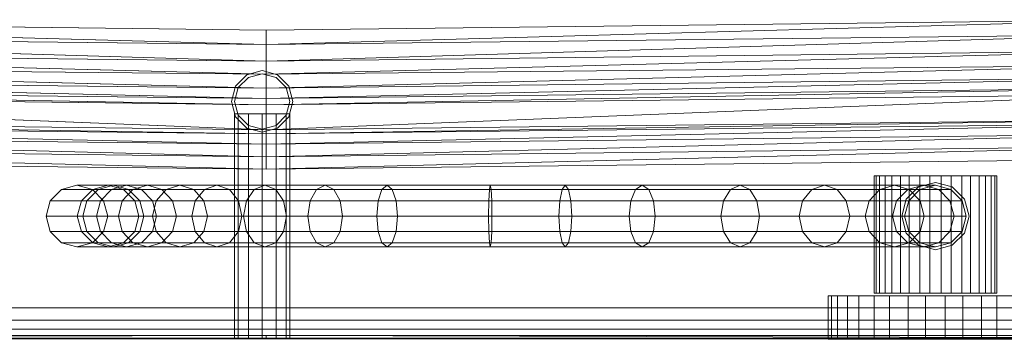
# Model space of a CAD drawing. Header units: metres. Extents: x 391.1 to 427.5, y 12.7 to 28.4.
# Tile 56 of 247: x 409.783 to 410.103, y 14.18 to 14.284. Entities that reach past the tile are written whole.
import ezdxf

# ---------------------------------------------------------------- set-up
doc = ezdxf.new("R2010")
doc.units = ezdxf.units.M
doc.layers.add('01_SUELOS', color=7, linetype='Continuous', lineweight=25, true_color=0x007f00)
for name, color, linetype, lineweight in [('02_MOBILIARIO', 7, 'Continuous', 18), ('A-DETL-____-MBND', 7, 'Continuous', 18), ('A-WALL-____-MCUT', 7, 'Continuous', 25), ('A-WALL-____-OTLN', 7, 'Continuous', 25), ('Mobiliario', 7, 'Continuous', 18)]:
    doc.layers.add(name, color=color, linetype=linetype, lineweight=lineweight)

# ---------------------------------------------------------------- blocks, each defined once
blk = doc.blocks.new('Family - LONDR55-XX_ZZ-ARQ-CAA-M3D-Londres55-151093-01_PCI_PS1')
at = {"layer": '01_SUELOS', "color": 9, "true_color": 0xaad4aa}
for p, q in [((0, 0), (26.635, 0)), ((26.635, 0), (0, 0))]:
    blk.add_line(p, q, dxfattribs=at)
blk = doc.blocks.new('Family - Mur PS-2-151177-01_PCI_PS1')
at = {"layer": 'A-DETL-____-MBND', "color": 253, "true_color": 0xaaaaaa}
for p, q in [((31.836, 1.34), (0, 1.34)), ((0, 1.34), (31.836, 1.34))]:
    blk.add_line(p, q, dxfattribs=at)
blk = doc.blocks.new('Family - Mur PS-1-153352-01_PCI_PS1')
at = {"layer": 'A-WALL-____-MCUT', "color": 253, "true_color": 0xaaaaaa}
blk.add_line((16.935, 1.34), (0, 1.34), dxfattribs=at)
at = {"layer": 'A-WALL-____-OTLN', "color": 253, "true_color": 0xaaaaaa}
blk.add_line((16.935, 1.34), (0, 1.34), dxfattribs=at)
blk = doc.blocks.new('Family - Plats de dutxa PS-1-153666-01_PCI_PS1')
at = {"layer": '02_MOBILIARIO', "color": 253, "true_color": 0xaaaaaa}
for p, q in [((0.41, 0.10043), (0.12297, 0.1038)), ((0.41, 0.09571), (0.12297, 0.1038)), ((0.12297, 0.1038), (0.41, 0.10043)), ((0.12297, 0.1038), (0.41, 0.09571)), ((0.41, 0.10043), (0.69702, 0.1038)), ((0.69702, 0.1038), (0.41, 0.09571)), ((0.41, 0.09571), (0.69702, 0.1038)), ((0.41, 0.10043), (0.69702, 0.1038)), ((0.41, 0.10043), (0.41, 0.09571)), ((0.41, 0.09571), (0.41, 0.10043)), ((0.41, 0.09571), (0.12297, 0.09908)), ((0.41, 0.09032), (0.12297, 0.09908)), ((0.12297, 0.09908), (0.41, 0.09571)), ((0.12297, 0.09908), (0.41, 0.09032)), ((0.41, 0.09571), (0.69702, 0.09908)), ((0.69702, 0.09908), (0.41, 0.09032)), ((0.41, 0.09032), (0.69702, 0.09908)), ((0.69702, 0.09908), (0.41, 0.09571)), ((0.41, 0.09032), (0.12297, 0.09369)), ((0.41, 0.08608), (0.12297, 0.09369)), ((0.12297, 0.09369), (0.41, 0.09032)), ((0.12297, 0.09369), (0.41, 0.08608)), ((0.41, 0.09571), (0.41, 0.09032)), ((0.41, 0.09032), (0.41, 0.09571)), ((0.41, 0.09032), (0.69702, 0.09369)), ((0.69702, 0.09369), (0.41, 0.08608)), ((0.41, 0.08608), (0.69702, 0.09369)), ((0.69702, 0.09369), (0.41, 0.09032)), ((0.41, 0.09032), (0.41, 0.08608)), ((0.41, 0.08608), (0.41, 0.09032)), ((0.41, 0.08608), (0.12297, 0.08897)), ((0.41, 0.08155), (0.12297, 0.08897)), ((0.12297, 0.08897), (0.41, 0.08608)), ((0.12297, 0.08897), (0.41, 0.08155)), ((0.40869, 0.08726), (0.40369, 0.08592)), ((0.40869, 0.08726), (0.40369, 0.08592)), ((0.40869, 0.08726), (0.40369, 0.08592)), ((0.41369, 0.08592), (0.40869, 0.08726)), ((0.41369, 0.08592), (0.40869, 0.08726)), ((0.41369, 0.08592), (0.40869, 0.08726)), ((0.41, 0.08608), (0.69702, 0.08897)), ((0.69702, 0.08897), (0.41, 0.08155)), ((0.41, 0.08155), (0.69702, 0.08897)), ((0.69702, 0.08897), (0.41, 0.08608)), ((0.41, 0.08155), (0.12297, 0.08492)), ((0.12297, 0.08492), (0.41, 0.07818)), ((0.41, 0.07818), (0.12297, 0.08492)), ((0.12297, 0.08492), (0.41, 0.08155)), ((0.40369, 0.08592), (0.40003, 0.08226)), ((0.40369, 0.08592), (0.40003, 0.08226)), ((0.40369, 0.08592), (0.40003, 0.08226)), ((0.40419, 0.08506), (0.40089, 0.08176)), ((0.40419, 0.08506), (0.40089, 0.08176)), ((0.40869, 0.08626), (0.40419, 0.08506)), ((0.40869, 0.08626), (0.40419, 0.08506)), ((0.41319, 0.08506), (0.40869, 0.08626)), ((0.41319, 0.08506), (0.40869, 0.08626)), ((0.41, 0.08608), (0.41, 0.08155)), ((0.41, 0.08155), (0.41, 0.08608)), ((0.69702, 0.08492), (0.41, 0.07818)), ((0.69702, 0.08492), (0.41, 0.08155)), ((0.41, 0.07818), (0.69702, 0.08492)), ((0.69702, 0.08492), (0.41, 0.08155)), ((0.41648, 0.08176), (0.41319, 0.08506)), ((0.41648, 0.08176), (0.41319, 0.08506)), ((0.41735, 0.08226), (0.41369, 0.08592)), ((0.41735, 0.08226), (0.41369, 0.08592)), ((0.41735, 0.08226), (0.41369, 0.08592)), ((0.41, 0.07818), (0.12297, 0.08155)), ((0.41, 0.07616), (0.12297, 0.08155)), ((0.12297, 0.08155), (0.41, 0.07818)), ((0.12297, 0.08155), (0.41, 0.07616)), ((0.40003, 0.08226), (0.39869, 0.07726)), ((0.40003, 0.08226), (0.39869, 0.07726)), ((0.40003, 0.08226), (0.39869, 0.07726)), ((0.40089, 0.08176), (0.39969, 0.07726)), ((0.40089, 0.08176), (0.39969, 0.07726)), ((0.41, 0.07818), (0.69702, 0.08155)), ((0.69702, 0.08155), (0.41, 0.07616)), ((0.41, 0.07616), (0.69702, 0.08155)), ((0.41, 0.07818), (0.41, 0.08155)), ((0.41, 0.07818), (0.69702, 0.08155)), ((0.41, 0.07818), (0.41, 0.08155)), ((0.41769, 0.07726), (0.41648, 0.08176)), ((0.41769, 0.07726), (0.41648, 0.08176)), ((0.41869, 0.07726), (0.41735, 0.08226)), ((0.41869, 0.07726), (0.41735, 0.08226)), ((0.41869, 0.07726), (0.41735, 0.08226)), ((0.41, 0.07616), (0.12297, 0.07953)), ((0.41, 0.06807), (0.12297, 0.07953)), ((0.12297, 0.07953), (0.41, 0.07616)), ((0.12297, 0.07953), (0.41, 0.06807)), ((0.39869, 0.07726), (0.40003, 0.07226)), ((0.39869, 0.07726), (0.40003, 0.07226)), ((0.39869, 0.07726), (0.40003, 0.07226)), ((0.39969, 0.07726), (0.40089, 0.07276)), ((0.39969, 0.07726), (0.40089, 0.07276)), ((0.41, 0.07616), (0.69702, 0.07953)), ((0.69702, 0.07953), (0.41, 0.06807)), ((0.41, 0.06807), (0.69702, 0.07953)), ((0.69702, 0.07953), (0.41, 0.07616)), ((0.41, 0.07818), (0.41, 0.07616)), ((0.41, 0.07616), (0.41, 0.07818)), ((0.41648, 0.07276), (0.41769, 0.07726)), ((0.41648, 0.07276), (0.41769, 0.07726)), ((0.41735, 0.07226), (0.41869, 0.07726)), ((0.41735, 0.07226), (0.41869, 0.07726)), ((0.41735, 0.07226), (0.41869, 0.07726)), ((0.41, 0.07616), (0.41, 0.06807)), ((0.41, 0.06807), (0.41, 0.07616)), ((0.41, 0.06807), (0.11556, 0.07144)), ((0.11556, 0.07144), (0.41, 0.06672)), ((0.41, 0.06672), (0.11556, 0.07144)), ((0.11556, 0.07144), (0.41, 0.06807)), ((0.39969, 0.07326), (0.39969, 0.00026)), ((0.40089, 0.07326), (0.39969, 0.07326)), ((0.39969, 0.07326), (0.40089, 0.07326)), ((0.40003, 0.07226), (0.40369, 0.0686)), ((0.40003, 0.07226), (0.40369, 0.0686)), ((0.40003, 0.07226), (0.40369, 0.0686)), ((0.40089, 0.07326), (0.40089, 0.00026)), ((0.40419, 0.07326), (0.40089, 0.07326)), ((0.40089, 0.07326), (0.40089, 0.00026)), ((0.40089, 0.07326), (0.40419, 0.07326)), ((0.40089, 0.07276), (0.40419, 0.06947)), ((0.40089, 0.07276), (0.40419, 0.06947)), ((0.40419, 0.07326), (0.40419, 0.00026)), ((0.40869, 0.07326), (0.40419, 0.07326)), ((0.40419, 0.07326), (0.40419, 0.00026)), ((0.40419, 0.07326), (0.40869, 0.07326)), ((0.40869, 0.07326), (0.40869, 0.00026)), ((0.41319, 0.07326), (0.40869, 0.07326)), ((0.40869, 0.07326), (0.40869, 0.00026)), ((0.40869, 0.07326), (0.41319, 0.07326)), ((0.70444, 0.07144), (0.41, 0.06672)), ((0.70444, 0.07144), (0.41, 0.06807)), ((0.41, 0.06672), (0.70444, 0.07144)), ((0.70444, 0.07144), (0.41, 0.06807)), ((0.41319, 0.00026), (0.41319, 0.07326)), ((0.41319, 0.07326), (0.41648, 0.07326)), ((0.41319, 0.07326), (0.41319, 0.00026)), ((0.41648, 0.07326), (0.41319, 0.07326)), ((0.41319, 0.06947), (0.41648, 0.07276)), ((0.41319, 0.06947), (0.41648, 0.07276)), ((0.41369, 0.0686), (0.41735, 0.07226)), ((0.41369, 0.0686), (0.41735, 0.07226)), ((0.41369, 0.0686), (0.41735, 0.07226)), ((0.41648, 0.07326), (0.41648, 0.00026)), ((0.41648, 0.07326), (0.41769, 0.07326)), ((0.41648, 0.07326), (0.41648, 0.00026)), ((0.41769, 0.07326), (0.41648, 0.07326)), ((0.41769, 0.07326), (0.41769, 0.00026)), ((0.41, 0.06672), (0.11556, 0.07009)), ((0.41, 0.06335), (0.11556, 0.07009)), ((0.11556, 0.07009), (0.41, 0.06672)), ((0.11556, 0.07009), (0.41, 0.06335)), ((0.40369, 0.0686), (0.40869, 0.06726)), ((0.40369, 0.0686), (0.40869, 0.06726)), ((0.40369, 0.0686), (0.40869, 0.06726)), ((0.40419, 0.06947), (0.40869, 0.06826)), ((0.40419, 0.06947), (0.40869, 0.06826)), ((0.40869, 0.06826), (0.41319, 0.06947)), ((0.40869, 0.06826), (0.41319, 0.06947)), ((0.40869, 0.06726), (0.41369, 0.0686)), ((0.40869, 0.06726), (0.41369, 0.0686)), ((0.40869, 0.06726), (0.41369, 0.0686)), ((0.41, 0.06672), (0.70444, 0.07009)), ((0.70444, 0.07009), (0.41, 0.06335)), ((0.41, 0.06335), (0.70444, 0.07009)), ((0.41, 0.06672), (0.70444, 0.07009)), ((0.41, 0.06672), (0.41, 0.06807)), ((0.41, 0.06672), (0.41, 0.06807)), ((0.41, 0.06335), (0.11556, 0.06672)), ((0.11556, 0.06672), (0.41, 0.05931)), ((0.41, 0.05931), (0.11556, 0.06672)), ((0.11556, 0.06672), (0.41, 0.06335)), ((0.70444, 0.06672), (0.41, 0.05931)), ((0.70444, 0.06672), (0.41, 0.06335)), ((0.41, 0.05931), (0.70444, 0.06672)), ((0.41, 0.06672), (0.41, 0.06335)), ((0.70444, 0.06672), (0.41, 0.06335)), ((0.41, 0.06335), (0.41, 0.06672)), ((0.41, 0.05931), (0.11556, 0.06268)), ((0.41, 0.05526), (0.11556, 0.06268)), ((0.11556, 0.06268), (0.41, 0.05931)), ((0.11556, 0.06268), (0.41, 0.05526)), ((0.41, 0.05931), (0.41, 0.06335)), ((0.41, 0.05931), (0.41, 0.06335)), ((0.41, 0.05931), (0.70444, 0.06268)), ((0.70444, 0.06268), (0.41, 0.05526)), ((0.41, 0.05526), (0.70444, 0.06268)), ((0.41, 0.05931), (0.70444, 0.06268)), ((0.41, 0.05526), (0.11556, 0.05863)), ((0.41, 0.05526), (0.11556, 0.05863)), ((0.41, 0.05931), (0.41, 0.05526)), ((0.41, 0.05526), (0.41, 0.05931)), ((0.70444, 0.05863), (0.41, 0.05526)), ((0.70444, 0.05863), (0.41, 0.05526)), ((0.60756, 0.05305), (0.60756, 0.015)), ((0.60933, 0.05305), (0.60756, 0.05305)), ((0.60756, 0.05305), (0.6082, 0.05305)), ((0.6082, 0.05305), (0.6082, 0.015)), ((0.6082, 0.05305), (0.61117, 0.05305)), ((0.60933, 0.05305), (0.60933, 0.015)), ((0.61328, 0.05305), (0.60933, 0.05305)), ((0.61117, 0.05305), (0.61117, 0.015)), ((0.61117, 0.05305), (0.6161, 0.05305)), ((0.61328, 0.05305), (0.61328, 0.015)), ((0.61895, 0.05305), (0.61328, 0.05305)), ((0.6161, 0.05305), (0.6161, 0.015)), ((0.6161, 0.05305), (0.62241, 0.05305)), ((0.61895, 0.05305), (0.61895, 0.015)), ((0.62565, 0.05305), (0.61895, 0.05305)), ((0.62241, 0.05305), (0.62241, 0.015)), ((0.62241, 0.05305), (0.62933, 0.05305)), ((0.62565, 0.05305), (0.62565, 0.015)), ((0.63257, 0.05305), (0.62565, 0.05305)), ((0.62933, 0.05305), (0.62933, 0.015)), ((0.62933, 0.05305), (0.63603, 0.05305)), ((0.63257, 0.05305), (0.63257, 0.015)), ((0.63888, 0.05305), (0.63257, 0.05305)), ((0.63603, 0.05305), (0.63603, 0.015)), ((0.63603, 0.05305), (0.6417, 0.05305)), ((0.63888, 0.05305), (0.63888, 0.015)), ((0.64381, 0.05305), (0.63888, 0.05305)), ((0.6417, 0.05305), (0.6417, 0.015)), ((0.6417, 0.05305), (0.64565, 0.05305)), ((0.64381, 0.05305), (0.64381, 0.015)), ((0.64678, 0.05305), (0.64381, 0.05305)), ((0.64565, 0.015), (0.64565, 0.05305)), ((0.64565, 0.05305), (0.64742, 0.05305)), ((0.64678, 0.05305), (0.64678, 0.015)), ((0.64742, 0.05305), (0.64678, 0.05305)), ((0.64742, 0.05305), (0.64742, 0.015)), ((0.34346, 0.04868), (0.35359, 0.04868)), ((0.34848, 0.05002), (0.35859, 0.05002)), ((0.34992, 0.04501), (0.35359, 0.04868)), ((0.3517, 0.04501), (0.35534, 0.04868)), ((0.35349, 0.04868), (0.36359, 0.04868)), ((0.35359, 0.04868), (0.35859, 0.05002)), ((0.35359, 0.04868), (0.35534, 0.04868)), ((0.35534, 0.04868), (0.36031, 0.05002)), ((0.35534, 0.04868), (0.35973, 0.04868)), ((0.35615, 0.04501), (0.35973, 0.04868)), ((0.35859, 0.05002), (0.36031, 0.05002)), ((0.35859, 0.05002), (0.36359, 0.04868)), ((0.35973, 0.04868), (0.36461, 0.05002)), ((0.35973, 0.04868), (0.36666, 0.04868)), ((0.36031, 0.05002), (0.36461, 0.05002)), ((0.36031, 0.05002), (0.36528, 0.04868)), ((0.3632, 0.04501), (0.36666, 0.04868)), ((0.36359, 0.04868), (0.36528, 0.04868)), ((0.36359, 0.04868), (0.36725, 0.04501)), ((0.36461, 0.05002), (0.37137, 0.05002)), ((0.36461, 0.05002), (0.36949, 0.04868)), ((0.36528, 0.04868), (0.36949, 0.04868)), ((0.36528, 0.04868), (0.36892, 0.04501)), ((0.36666, 0.04868), (0.37137, 0.05002)), ((0.36666, 0.04868), (0.3775, 0.04868)), ((0.36949, 0.04868), (0.37609, 0.04868)), ((0.36949, 0.04868), (0.37307, 0.04501)), ((0.37137, 0.05002), (0.38197, 0.05002)), ((0.37137, 0.05002), (0.37609, 0.04868)), ((0.37423, 0.04501), (0.3775, 0.04868)), ((0.37609, 0.04868), (0.38644, 0.04868)), ((0.37609, 0.04868), (0.37954, 0.04501)), ((0.3775, 0.04868), (0.38197, 0.05002)), ((0.3775, 0.04868), (0.3899, 0.04868)), ((0.38197, 0.05002), (0.39396, 0.05002)), ((0.38197, 0.05002), (0.38644, 0.04868)), ((0.38644, 0.04868), (0.39803, 0.04868)), ((0.38644, 0.04868), (0.38972, 0.04501)), ((0.38692, 0.04501), (0.3899, 0.04868)), ((0.3899, 0.04868), (0.39396, 0.05002)), ((0.3899, 0.04868), (0.4061, 0.04868)), ((0.39396, 0.05002), (0.40959, 0.05002)), ((0.39396, 0.05002), (0.39803, 0.04868)), ((0.39803, 0.04868), (0.41308, 0.04868)), ((0.39803, 0.04868), (0.401, 0.04501)), ((0.40355, 0.04501), (0.4061, 0.04868)), ((0.4061, 0.04868), (0.40959, 0.05002)), ((0.4061, 0.04868), (0.4263, 0.04868)), ((0.40959, 0.05002), (0.42912, 0.05002)), ((0.40959, 0.05002), (0.41308, 0.04868)), ((0.41308, 0.04868), (0.43194, 0.04868)), ((0.41308, 0.04868), (0.41563, 0.04501)), ((0.42424, 0.04501), (0.4263, 0.04868)), ((0.4263, 0.04868), (0.42912, 0.05002)), ((0.4263, 0.04868), (0.44762, 0.04868)), ((0.42912, 0.05002), (0.44929, 0.05002)), ((0.42912, 0.05002), (0.43194, 0.04868)), ((0.43194, 0.04868), (0.45096, 0.04868)), ((0.43194, 0.04868), (0.434, 0.04501)), ((0.4464, 0.04501), (0.44762, 0.04868)), ((0.44762, 0.04868), (0.44929, 0.05002)), ((0.44762, 0.04868), (0.48254, 0.04868)), ((0.44929, 0.05002), (0.48281, 0.05002)), ((0.44929, 0.05002), (0.45096, 0.04868)), ((0.45096, 0.04868), (0.48309, 0.04868)), ((0.45096, 0.04868), (0.45218, 0.04501)), ((0.48233, 0.04501), (0.48254, 0.04868)), ((0.48254, 0.04868), (0.48281, 0.05002)), ((0.48254, 0.04868), (0.50825, 0.04868)), ((0.48281, 0.05002), (0.50721, 0.05002)), ((0.48281, 0.05002), (0.48309, 0.04868)), ((0.48309, 0.04868), (0.50617, 0.04868)), ((0.48309, 0.04868), (0.48329, 0.04501)), ((0.50617, 0.04868), (0.50541, 0.04501)), ((0.50721, 0.05002), (0.50617, 0.04868)), ((0.50617, 0.04868), (0.53005, 0.04868)), ((0.50825, 0.04868), (0.50721, 0.05002)), ((0.50721, 0.05002), (0.53219, 0.05002)), ((0.50901, 0.04501), (0.50825, 0.04868)), ((0.50825, 0.04868), (0.53433, 0.04868)), ((0.53005, 0.04868), (0.52848, 0.04501)), ((0.53219, 0.05002), (0.53005, 0.04868)), ((0.53005, 0.04868), (0.56087, 0.04868)), ((0.53433, 0.04868), (0.53219, 0.05002)), ((0.53219, 0.05002), (0.564, 0.05002)), ((0.53589, 0.04501), (0.53433, 0.04868)), ((0.53433, 0.04868), (0.56714, 0.04868)), ((0.56087, 0.04868), (0.55857, 0.04501)), ((0.564, 0.05002), (0.56087, 0.04868)), ((0.56087, 0.04868), (0.58729, 0.04868)), ((0.56714, 0.04868), (0.564, 0.05002)), ((0.564, 0.05002), (0.59141, 0.05002)), ((0.56943, 0.04501), (0.56714, 0.04868)), ((0.56714, 0.04868), (0.59553, 0.04868)), ((0.58729, 0.04868), (0.58427, 0.04501)), ((0.59141, 0.05002), (0.58729, 0.04868)), ((0.58729, 0.04868), (0.60943, 0.04868)), ((0.59553, 0.04868), (0.59141, 0.05002)), ((0.59141, 0.05002), (0.61421, 0.05002)), ((0.59854, 0.04501), (0.59553, 0.04868)), ((0.59553, 0.04868), (0.619, 0.04868)), ((0.60943, 0.04868), (0.60592, 0.04501)), ((0.61421, 0.05002), (0.60943, 0.04868)), ((0.60943, 0.04868), (0.61856, 0.04868)), ((0.619, 0.04868), (0.61421, 0.05002)), ((0.61421, 0.05002), (0.62356, 0.05002)), ((0.61856, 0.04868), (0.6149, 0.04501)), ((0.61801, 0.04548), (0.62201, 0.04948)), ((0.61801, 0.04548), (0.62201, 0.04948)), ((0.62356, 0.05002), (0.61856, 0.04868)), ((0.61856, 0.04868), (0.62248, 0.04868)), ((0.61881, 0.04501), (0.62248, 0.04868)), ((0.61881, 0.04501), (0.62248, 0.04868)), ((0.61881, 0.04501), (0.62248, 0.04868)), ((0.62251, 0.04501), (0.619, 0.04868)), ((0.619, 0.04868), (0.62856, 0.04868)), ((0.62201, 0.04948), (0.62749, 0.05095)), ((0.62201, 0.04948), (0.62749, 0.05095)), ((0.62248, 0.04868), (0.62749, 0.05002)), ((0.62248, 0.04868), (0.62749, 0.05002)), ((0.62248, 0.04868), (0.62749, 0.05002)), ((0.62856, 0.04868), (0.62356, 0.05002)), ((0.62356, 0.05002), (0.62749, 0.05002)), ((0.62749, 0.05095), (0.63296, 0.04948)), ((0.62749, 0.05095), (0.63296, 0.04948)), ((0.62749, 0.05002), (0.6325, 0.04868)), ((0.62749, 0.05002), (0.6325, 0.04868)), ((0.62749, 0.05002), (0.6325, 0.04868)), ((0.63222, 0.04501), (0.62856, 0.04868)), ((0.62856, 0.04868), (0.6325, 0.04868)), ((0.6325, 0.04868), (0.63617, 0.04501)), ((0.6325, 0.04868), (0.63617, 0.04501)), ((0.6325, 0.04868), (0.63617, 0.04501)), ((0.63296, 0.04948), (0.63697, 0.04548)), ((0.63296, 0.04948), (0.63697, 0.04548)), ((0.33979, 0.04501), (0.34992, 0.04501)), ((0.34858, 0.04), (0.34992, 0.04501)), ((0.34992, 0.04501), (0.3517, 0.04501)), ((0.35036, 0.04), (0.3517, 0.04501)), ((0.3517, 0.04501), (0.35615, 0.04501)), ((0.35484, 0.04), (0.35615, 0.04501)), ((0.35615, 0.04501), (0.3632, 0.04501)), ((0.35716, 0.04501), (0.36725, 0.04501)), ((0.36194, 0.04), (0.3632, 0.04501)), ((0.3632, 0.04501), (0.37423, 0.04501)), ((0.36725, 0.04501), (0.36892, 0.04501)), ((0.36725, 0.04501), (0.36859, 0.04)), ((0.36892, 0.04501), (0.37307, 0.04501)), ((0.36892, 0.04501), (0.37025, 0.04)), ((0.37303, 0.04), (0.37423, 0.04501)), ((0.37307, 0.04501), (0.37954, 0.04501)), ((0.37307, 0.04501), (0.37438, 0.04)), ((0.37423, 0.04501), (0.38692, 0.04501)), ((0.37954, 0.04501), (0.38972, 0.04501)), ((0.37954, 0.04501), (0.3808, 0.04)), ((0.38583, 0.04), (0.38692, 0.04501)), ((0.38692, 0.04501), (0.40355, 0.04501)), ((0.38972, 0.04501), (0.401, 0.04501)), ((0.38972, 0.04501), (0.39091, 0.04)), ((0.401, 0.04501), (0.41563, 0.04501)), ((0.401, 0.04501), (0.40209, 0.04)), ((0.40261, 0.04), (0.40355, 0.04501)), ((0.40355, 0.04501), (0.42424, 0.04501)), ((0.41563, 0.04501), (0.434, 0.04501)), ((0.41563, 0.04501), (0.41657, 0.04)), ((0.42349, 0.04), (0.42424, 0.04501)), ((0.42424, 0.04501), (0.4464, 0.04501)), ((0.434, 0.04501), (0.45218, 0.04501)), ((0.434, 0.04501), (0.43475, 0.04)), ((0.44596, 0.04), (0.4464, 0.04501)), ((0.4464, 0.04501), (0.48233, 0.04501)), ((0.45218, 0.04501), (0.48329, 0.04501)), ((0.45218, 0.04501), (0.45263, 0.04)), ((0.48226, 0.04), (0.48233, 0.04501)), ((0.48233, 0.04501), (0.50901, 0.04501)), ((0.48329, 0.04501), (0.50541, 0.04501)), ((0.48329, 0.04501), (0.48336, 0.04)), ((0.50541, 0.04501), (0.50513, 0.04)), ((0.50541, 0.04501), (0.52848, 0.04501)), ((0.50928, 0.04), (0.50901, 0.04501)), ((0.50901, 0.04501), (0.53589, 0.04501)), ((0.52848, 0.04501), (0.52791, 0.04)), ((0.52848, 0.04501), (0.55857, 0.04501)), ((0.53646, 0.04), (0.53589, 0.04501)), ((0.53589, 0.04501), (0.56943, 0.04501)), ((0.55857, 0.04501), (0.55773, 0.04)), ((0.55857, 0.04501), (0.58427, 0.04501)), ((0.57027, 0.04), (0.56943, 0.04501)), ((0.56943, 0.04501), (0.59854, 0.04501)), ((0.58427, 0.04501), (0.58317, 0.04)), ((0.58427, 0.04501), (0.60592, 0.04501)), ((0.59965, 0.04), (0.59854, 0.04501)), ((0.59854, 0.04501), (0.62251, 0.04501)), ((0.60592, 0.04501), (0.60464, 0.04)), ((0.60592, 0.04501), (0.6149, 0.04501)), ((0.6149, 0.04501), (0.61356, 0.04)), ((0.6149, 0.04501), (0.61881, 0.04501)), ((0.61654, 0.04), (0.61801, 0.04548)), ((0.61654, 0.04), (0.61801, 0.04548)), ((0.61746, 0.04), (0.61881, 0.04501)), ((0.61746, 0.04), (0.61881, 0.04501)), ((0.61746, 0.04), (0.61881, 0.04501)), ((0.62379, 0.04), (0.62251, 0.04501)), ((0.62251, 0.04501), (0.63222, 0.04501)), ((0.63356, 0.04), (0.63222, 0.04501)), ((0.63222, 0.04501), (0.63617, 0.04501)), ((0.63617, 0.04501), (0.63751, 0.04)), ((0.63617, 0.04501), (0.63751, 0.04)), ((0.63617, 0.04501), (0.63751, 0.04)), ((0.63697, 0.04548), (0.63844, 0.04)), ((0.63697, 0.04548), (0.63844, 0.04)), ((0.34858, 0.04), (0.33845, 0.04)), ((0.35036, 0.04), (0.34858, 0.04)), ((0.34992, 0.03499), (0.34858, 0.04)), ((0.35484, 0.04), (0.35036, 0.04)), ((0.3517, 0.03499), (0.35036, 0.04)), ((0.36194, 0.04), (0.35484, 0.04)), ((0.35615, 0.03499), (0.35484, 0.04)), ((0.35851, 0.04), (0.36859, 0.04)), ((0.37303, 0.04), (0.36194, 0.04)), ((0.3632, 0.03499), (0.36194, 0.04)), ((0.36859, 0.04), (0.36725, 0.03499)), ((0.36859, 0.04), (0.37025, 0.04)), ((0.37025, 0.04), (0.36892, 0.03499)), ((0.37025, 0.04), (0.37438, 0.04)), ((0.38583, 0.04), (0.37303, 0.04)), ((0.37423, 0.03499), (0.37303, 0.04)), ((0.37438, 0.04), (0.37307, 0.03499)), ((0.37438, 0.04), (0.3808, 0.04)), ((0.3808, 0.04), (0.37954, 0.03499)), ((0.3808, 0.04), (0.39091, 0.04)), ((0.40261, 0.04), (0.38583, 0.04)), ((0.38692, 0.03499), (0.38583, 0.04)), ((0.39091, 0.04), (0.38972, 0.03499)), ((0.39091, 0.04), (0.40209, 0.04)), ((0.40209, 0.04), (0.401, 0.03499)), ((0.40209, 0.04), (0.41657, 0.04)), ((0.42349, 0.04), (0.40261, 0.04)), ((0.40355, 0.03499), (0.40261, 0.04)), ((0.41657, 0.04), (0.41563, 0.03499)), ((0.41657, 0.04), (0.43475, 0.04)), ((0.44596, 0.04), (0.42349, 0.04)), ((0.42424, 0.03499), (0.42349, 0.04)), ((0.43475, 0.04), (0.434, 0.03499)), ((0.43475, 0.04), (0.45263, 0.04)), ((0.48226, 0.04), (0.44596, 0.04)), ((0.4464, 0.03499), (0.44596, 0.04)), ((0.45263, 0.04), (0.45218, 0.03499)), ((0.45263, 0.04), (0.48336, 0.04)), ((0.50928, 0.04), (0.48226, 0.04)), ((0.48233, 0.03499), (0.48226, 0.04)), ((0.48336, 0.04), (0.48329, 0.03499)), ((0.48336, 0.04), (0.50513, 0.04)), ((0.50513, 0.04), (0.52791, 0.04)), ((0.50513, 0.04), (0.50541, 0.03499)), ((0.50901, 0.03499), (0.50928, 0.04)), ((0.53646, 0.04), (0.50928, 0.04)), ((0.52791, 0.04), (0.55773, 0.04)), ((0.52791, 0.04), (0.52848, 0.03499)), ((0.53589, 0.03499), (0.53646, 0.04)), ((0.57027, 0.04), (0.53646, 0.04)), ((0.55773, 0.04), (0.58317, 0.04)), ((0.55773, 0.04), (0.55857, 0.03499)), ((0.56943, 0.03499), (0.57027, 0.04)), ((0.59965, 0.04), (0.57027, 0.04)), ((0.58317, 0.04), (0.60464, 0.04)), ((0.58317, 0.04), (0.58427, 0.03499)), ((0.59854, 0.03499), (0.59965, 0.04)), ((0.62379, 0.04), (0.59965, 0.04)), ((0.60464, 0.04), (0.61356, 0.04)), ((0.60464, 0.04), (0.60592, 0.03499)), ((0.61356, 0.04), (0.61746, 0.04)), ((0.61356, 0.04), (0.6149, 0.03499)), ((0.61801, 0.03452), (0.61654, 0.04)), ((0.61801, 0.03452), (0.61654, 0.04)), ((0.61881, 0.03499), (0.61746, 0.04)), ((0.61881, 0.03499), (0.61746, 0.04)), ((0.61881, 0.03499), (0.61746, 0.04)), ((0.62251, 0.03499), (0.62379, 0.04)), ((0.63356, 0.04), (0.62379, 0.04)), ((0.63222, 0.03499), (0.63356, 0.04)), ((0.63751, 0.04), (0.63356, 0.04)), ((0.63751, 0.04), (0.63617, 0.03499)), ((0.63751, 0.04), (0.63617, 0.03499)), ((0.63751, 0.04), (0.63617, 0.03499)), ((0.63844, 0.04), (0.63697, 0.03452)), ((0.63844, 0.04), (0.63697, 0.03452)), ((0.33979, 0.03499), (0.34992, 0.03499)), ((0.35359, 0.03132), (0.34992, 0.03499)), ((0.34992, 0.03499), (0.3517, 0.03499)), ((0.35534, 0.03132), (0.3517, 0.03499)), ((0.3517, 0.03499), (0.35615, 0.03499)), ((0.35973, 0.03132), (0.35615, 0.03499)), ((0.35615, 0.03499), (0.3632, 0.03499)), ((0.35716, 0.03499), (0.36725, 0.03499)), ((0.36666, 0.03132), (0.3632, 0.03499)), ((0.3632, 0.03499), (0.37423, 0.03499)), ((0.36725, 0.03499), (0.36359, 0.03132)), ((0.36892, 0.03499), (0.36528, 0.03132)), ((0.36725, 0.03499), (0.36892, 0.03499)), ((0.36892, 0.03499), (0.37307, 0.03499)), ((0.37307, 0.03499), (0.36949, 0.03132)), ((0.37307, 0.03499), (0.37954, 0.03499)), ((0.3775, 0.03132), (0.37423, 0.03499)), ((0.37423, 0.03499), (0.38692, 0.03499)), ((0.37954, 0.03499), (0.37609, 0.03132)), ((0.37954, 0.03499), (0.38972, 0.03499)), ((0.38972, 0.03499), (0.38644, 0.03132)), ((0.3899, 0.03132), (0.38692, 0.03499)), ((0.38692, 0.03499), (0.40355, 0.03499)), ((0.38972, 0.03499), (0.401, 0.03499)), ((0.401, 0.03499), (0.39803, 0.03132)), ((0.401, 0.03499), (0.41563, 0.03499)), ((0.4061, 0.03132), (0.40355, 0.03499)), ((0.40355, 0.03499), (0.42424, 0.03499)), ((0.41563, 0.03499), (0.41308, 0.03132)), ((0.41563, 0.03499), (0.434, 0.03499)), ((0.4263, 0.03132), (0.42424, 0.03499)), ((0.42424, 0.03499), (0.4464, 0.03499)), ((0.434, 0.03499), (0.43194, 0.03132)), ((0.434, 0.03499), (0.45218, 0.03499)), ((0.44762, 0.03132), (0.4464, 0.03499)), ((0.4464, 0.03499), (0.48233, 0.03499)), ((0.45218, 0.03499), (0.45096, 0.03132)), ((0.45218, 0.03499), (0.48329, 0.03499)), ((0.48254, 0.03132), (0.48233, 0.03499)), ((0.48233, 0.03499), (0.50901, 0.03499)), ((0.48329, 0.03499), (0.48309, 0.03132)), ((0.48329, 0.03499), (0.50541, 0.03499)), ((0.50541, 0.03499), (0.52848, 0.03499)), ((0.50541, 0.03499), (0.50617, 0.03132)), ((0.50825, 0.03132), (0.50901, 0.03499)), ((0.50901, 0.03499), (0.53589, 0.03499)), ((0.52848, 0.03499), (0.55857, 0.03499)), ((0.52848, 0.03499), (0.53005, 0.03132)), ((0.53433, 0.03132), (0.53589, 0.03499)), ((0.53589, 0.03499), (0.56943, 0.03499)), ((0.55857, 0.03499), (0.58427, 0.03499)), ((0.55857, 0.03499), (0.56087, 0.03132)), ((0.56714, 0.03132), (0.56943, 0.03499)), ((0.56943, 0.03499), (0.59854, 0.03499)), ((0.58427, 0.03499), (0.60592, 0.03499)), ((0.58427, 0.03499), (0.58729, 0.03132)), ((0.59553, 0.03132), (0.59854, 0.03499)), ((0.59854, 0.03499), (0.62251, 0.03499)), ((0.60592, 0.03499), (0.6149, 0.03499)), ((0.60592, 0.03499), (0.60943, 0.03132)), ((0.6149, 0.03499), (0.61881, 0.03499)), ((0.6149, 0.03499), (0.61856, 0.03132)), ((0.62201, 0.03052), (0.61801, 0.03452)), ((0.62201, 0.03052), (0.61801, 0.03452)), ((0.62248, 0.03132), (0.61881, 0.03499)), ((0.62248, 0.03132), (0.61881, 0.03499)), ((0.62248, 0.03132), (0.61881, 0.03499)), ((0.619, 0.03132), (0.62251, 0.03499)), ((0.62251, 0.03499), (0.63222, 0.03499)), ((0.62856, 0.03132), (0.63222, 0.03499)), ((0.63222, 0.03499), (0.63617, 0.03499)), ((0.63617, 0.03499), (0.6325, 0.03132)), ((0.63617, 0.03499), (0.6325, 0.03132)), ((0.63617, 0.03499), (0.6325, 0.03132)), ((0.63697, 0.03452), (0.63296, 0.03052)), ((0.63697, 0.03452), (0.63296, 0.03052)), ((0.34346, 0.03132), (0.35359, 0.03132)), ((0.34848, 0.02998), (0.35859, 0.02998)), ((0.35349, 0.03132), (0.36359, 0.03132)), ((0.35859, 0.02998), (0.35359, 0.03132)), ((0.35359, 0.03132), (0.35534, 0.03132)), ((0.36031, 0.02998), (0.35534, 0.03132)), ((0.35534, 0.03132), (0.35973, 0.03132)), ((0.36359, 0.03132), (0.35859, 0.02998)), ((0.35859, 0.02998), (0.36031, 0.02998)), ((0.36461, 0.02998), (0.35973, 0.03132)), ((0.35973, 0.03132), (0.36666, 0.03132)), ((0.36528, 0.03132), (0.36031, 0.02998)), ((0.36031, 0.02998), (0.36461, 0.02998)), ((0.36359, 0.03132), (0.36528, 0.03132)), ((0.36949, 0.03132), (0.36461, 0.02998)), ((0.36461, 0.02998), (0.37137, 0.02998)), ((0.36528, 0.03132), (0.36949, 0.03132)), ((0.37137, 0.02998), (0.36666, 0.03132)), ((0.36666, 0.03132), (0.3775, 0.03132)), ((0.36949, 0.03132), (0.37609, 0.03132)), ((0.37609, 0.03132), (0.37137, 0.02998)), ((0.37137, 0.02998), (0.38197, 0.02998)), ((0.37609, 0.03132), (0.38644, 0.03132)), ((0.38197, 0.02998), (0.3775, 0.03132)), ((0.3775, 0.03132), (0.3899, 0.03132)), ((0.38644, 0.03132), (0.38197, 0.02998)), ((0.38197, 0.02998), (0.39396, 0.02998)), ((0.38644, 0.03132), (0.39803, 0.03132)), ((0.39396, 0.02998), (0.3899, 0.03132)), ((0.3899, 0.03132), (0.4061, 0.03132)), ((0.39803, 0.03132), (0.39396, 0.02998)), ((0.39396, 0.02998), (0.40959, 0.02998)), ((0.39803, 0.03132), (0.41308, 0.03132)), ((0.40959, 0.02998), (0.4061, 0.03132)), ((0.4061, 0.03132), (0.4263, 0.03132)), ((0.41308, 0.03132), (0.40959, 0.02998)), ((0.40959, 0.02998), (0.42912, 0.02998)), ((0.41308, 0.03132), (0.43194, 0.03132)), ((0.42912, 0.02998), (0.4263, 0.03132)), ((0.4263, 0.03132), (0.44762, 0.03132)), ((0.43194, 0.03132), (0.42912, 0.02998)), ((0.42912, 0.02998), (0.44929, 0.02998)), ((0.43194, 0.03132), (0.45096, 0.03132)), ((0.44929, 0.02998), (0.44762, 0.03132)), ((0.44762, 0.03132), (0.48254, 0.03132)), ((0.45096, 0.03132), (0.44929, 0.02998)), ((0.44929, 0.02998), (0.48281, 0.02998)), ((0.45096, 0.03132), (0.48309, 0.03132)), ((0.48281, 0.02998), (0.48254, 0.03132)), ((0.48254, 0.03132), (0.50825, 0.03132)), ((0.48309, 0.03132), (0.48281, 0.02998)), ((0.48281, 0.02998), (0.50721, 0.02998)), ((0.48309, 0.03132), (0.50617, 0.03132)), ((0.50617, 0.03132), (0.53005, 0.03132)), ((0.50617, 0.03132), (0.50721, 0.02998)), ((0.50721, 0.02998), (0.50825, 0.03132)), ((0.50721, 0.02998), (0.53219, 0.02998)), ((0.50825, 0.03132), (0.53433, 0.03132)), ((0.53005, 0.03132), (0.56087, 0.03132)), ((0.53005, 0.03132), (0.53219, 0.02998)), ((0.53219, 0.02998), (0.53433, 0.03132)), ((0.53219, 0.02998), (0.564, 0.02998)), ((0.53433, 0.03132), (0.56714, 0.03132)), ((0.56087, 0.03132), (0.58729, 0.03132)), ((0.56087, 0.03132), (0.564, 0.02998)), ((0.564, 0.02998), (0.56714, 0.03132)), ((0.564, 0.02998), (0.59141, 0.02998)), ((0.56714, 0.03132), (0.59553, 0.03132)), ((0.58729, 0.03132), (0.60943, 0.03132)), ((0.58729, 0.03132), (0.59141, 0.02998)), ((0.59141, 0.02998), (0.59553, 0.03132)), ((0.59141, 0.02998), (0.61421, 0.02998)), ((0.59553, 0.03132), (0.619, 0.03132)), ((0.60943, 0.03132), (0.61856, 0.03132)), ((0.60943, 0.03132), (0.61421, 0.02998)), ((0.61421, 0.02998), (0.619, 0.03132)), ((0.61421, 0.02998), (0.62356, 0.02998)), ((0.61856, 0.03132), (0.62248, 0.03132)), ((0.61856, 0.03132), (0.62356, 0.02998)), ((0.619, 0.03132), (0.62856, 0.03132)), ((0.62749, 0.02905), (0.62201, 0.03052)), ((0.62749, 0.02905), (0.62201, 0.03052)), ((0.62749, 0.02998), (0.62248, 0.03132)), ((0.62749, 0.02998), (0.62248, 0.03132)), ((0.62749, 0.02998), (0.62248, 0.03132)), ((0.62356, 0.02998), (0.62856, 0.03132)), ((0.62356, 0.02998), (0.62749, 0.02998)), ((0.6325, 0.03132), (0.62749, 0.02998)), ((0.6325, 0.03132), (0.62749, 0.02998)), ((0.6325, 0.03132), (0.62749, 0.02998)), ((0.63296, 0.03052), (0.62749, 0.02905)), ((0.63296, 0.03052), (0.62749, 0.02905)), ((0.62856, 0.03132), (0.6325, 0.03132)), ((0.59262, 0.0141), (0.59262, 0)), ((0.5957, 0.0141), (0.59262, 0.0141)), ((0.59262, 0.0141), (0.59374, 0.0141)), ((0.59374, 0.0141), (0.59374, 0)), ((0.59374, 0.0141), (0.59893, 0.0141)), ((0.5957, 0.0141), (0.5957, 0)), ((0.60262, 0.0141), (0.5957, 0.0141)), ((0.59893, 0.0141), (0.59893, 0)), ((0.59893, 0.0141), (0.60756, 0.0141)), ((0.60262, 0.0141), (0.60262, 0)), ((0.61254, 0.0141), (0.60262, 0.0141)), ((0.60933, 0.015), (0.60756, 0.015)), ((0.60756, 0.015), (0.6082, 0.015)), ((0.60756, 0.0141), (0.60756, 0)), ((0.60756, 0.0141), (0.6186, 0.0141)), ((0.6082, 0.015), (0.61117, 0.015)), ((0.61328, 0.015), (0.60933, 0.015)), ((0.61117, 0.015), (0.6161, 0.015)), ((0.61254, 0.0141), (0.61254, 0)), ((0.62427, 0.0141), (0.61254, 0.0141)), ((0.61895, 0.015), (0.61328, 0.015)), ((0.6161, 0.015), (0.62241, 0.015)), ((0.6186, 0.0141), (0.6186, 0)), ((0.6186, 0.0141), (0.63071, 0.0141)), ((0.62565, 0.015), (0.61895, 0.015)), ((0.62241, 0.015), (0.62933, 0.015)), ((0.62427, 0.0141), (0.62427, 0)), ((0.63638, 0.0141), (0.62427, 0.0141)), ((0.63257, 0.015), (0.62565, 0.015)), ((0.62933, 0.015), (0.63603, 0.015)), ((0.63071, 0.0141), (0.63071, 0)), ((0.63071, 0.0141), (0.64243, 0.0141)), ((0.63888, 0.015), (0.63257, 0.015)), ((0.63603, 0.015), (0.6417, 0.015)), ((0.63638, 0.0141), (0.63638, 0)), ((0.64742, 0.0141), (0.63638, 0.0141)), ((0.64381, 0.015), (0.63888, 0.015)), ((0.6417, 0.015), (0.64565, 0.015)), ((0.64243, 0.0141), (0.64243, 0)), ((0.64243, 0.0141), (0.65235, 0.0141)), ((0.64678, 0.015), (0.64381, 0.015)), ((0.64565, 0.015), (0.64742, 0.015)), ((0.64742, 0.015), (0.64678, 0.015)), ((0.64742, 0.0141), (0.64742, 0)), ((0.65605, 0.0141), (0.64742, 0.0141)), ((0.41, 0.01026), (0.022, 0.01026)), ((0.022, 0.01026), (0.41, 0.01026)), ((0.798, 0.01026), (0.41, 0.01026)), ((0.798, 0.01026), (0.41, 0.01026)), ((0.02, 0.00326), (0.51, 0.00326)), ((0.41, 0.00326), (0.02, 0.00326)), ((0.41, 0.00326), (0.02, 0.00326)), ((0.41, 0.00326), (0.02, 0.00326)), ((0.021, 0.00626), (0.41, 0.00626)), ((0.41, 0.00626), (0.021, 0.00626)), ((0.799, 0.00626), (0.41, 0.00626)), ((0.799, 0.00626), (0.41, 0.00626)), ((0.8, 0.00326), (0.41, 0.00326)), ((0.8, 0.00326), (0.41, 0.00326)), ((0.8, 0.00326), (0.41, 0.00326)), ((0.51, 0.00326), (0.8, 0.00326)), ((0.01, 0.00026), (0.81, 0.00026)), ((0.01, 0.00026), (0.81, 0.00026)), ((0.41, 0.00126), (0.02, 0.00026)), ((0.41, 0.00126), (0.02, 0.00126)), ((0.41, 0.00126), (0.02, 0.00126)), ((0.41, 0.00126), (0.02, 0.00026)), ((0.51, 0.00026), (0.02, 0.00026)), ((0.51, 0.00026), (0.02, 0.00026)), ((0.41, 0.00026), (0.02, 0.00026)), ((0.02, 0.00026), (0.41, 0.00026)), ((0.02, 0.00026), (0.41, 0.00026)), ((0.41, 0.00026), (0.02, 0.00026)), ((0.40089, 0.00026), (0.39969, 0.00026)), ((0.39969, 0.00026), (0.40089, 0.00026)), ((0.40419, 0.00026), (0.40089, 0.00026)), ((0.40089, 0.00026), (0.40419, 0.00026)), ((0.40869, 0.00026), (0.40419, 0.00026)), ((0.40419, 0.00026), (0.40869, 0.00026)), ((0.40869, 0.00026), (0.41319, 0.00026)), ((0.41319, 0.00026), (0.40869, 0.00026)), ((0.8, 0.00026), (0.41, 0.00126)), ((0.8, 0.00026), (0.41, 0.00126)), ((0.41, 0.00126), (0.41, 0.00026)), ((0.41, 0.00126), (0.8, 0.00026)), ((0.8, 0.00126), (0.41, 0.00126)), ((0.41, 0.00126), (0.8, 0.00026)), ((0.8, 0.00126), (0.41, 0.00126)), ((0.41, 0.00126), (0.41, 0.00026)), ((0.8, 0.00026), (0.41, 0.00026)), ((0.41, 0.00026), (0.8, 0.00026)), ((0.41319, 0.00026), (0.41648, 0.00026)), ((0.41648, 0.00026), (0.41319, 0.00026)), ((0.41648, 0.00026), (0.41769, 0.00026)), ((0.41769, 0.00026), (0.41648, 0.00026)), ((0.8, 0.00026), (0.51, 0.00026)), ((0.8, 0.00026), (0.51, 0.00026)), ((0.5957, 0), (0.59262, 0)), ((0.59262, 0), (0.59374, 0)), ((0.59374, 0), (0.59893, 0)), ((0.60262, 0), (0.5957, 0)), ((0.59893, 0), (0.60756, 0)), ((0.61254, 0), (0.60262, 0)), ((0.60756, 0), (0.6186, 0)), ((0.62427, 0), (0.61254, 0)), ((0.6186, 0), (0.63071, 0)), ((0.63638, 0), (0.62427, 0)), ((0.63071, 0), (0.64243, 0)), ((0.64742, 0), (0.63638, 0)), ((0.64243, 0), (0.65235, 0)), ((0.65605, 0), (0.64742, 0))]:
    blk.add_line(p, q, dxfattribs=at)
at = {"layer": 'Mobiliario', "color": 253, "true_color": 0xaaaaaa}
for p, q in [((0.40869, 0.08726), (0.40369, 0.08592)), ((0.41369, 0.08592), (0.40869, 0.08726)), ((0.40369, 0.08592), (0.40003, 0.08226)), ((0.41735, 0.08226), (0.41369, 0.08592)), ((0.40003, 0.08226), (0.39869, 0.07726)), ((0.41869, 0.07726), (0.41735, 0.08226)), ((0.39869, 0.07726), (0.40003, 0.07226)), ((0.41735, 0.07226), (0.41869, 0.07726)), ((0.40003, 0.07226), (0.40369, 0.0686)), ((0.41369, 0.0686), (0.41735, 0.07226)), ((0.40369, 0.0686), (0.40869, 0.06726)), ((0.40869, 0.06726), (0.41369, 0.0686)), ((0.34346, 0.04868), (0.33979, 0.04501)), ((0.34848, 0.05002), (0.34346, 0.04868)), ((0.35349, 0.04868), (0.34848, 0.05002)), ((0.35716, 0.04501), (0.35349, 0.04868)), ((0.33979, 0.04501), (0.33845, 0.04)), ((0.35851, 0.04), (0.35716, 0.04501)), ((0.33845, 0.04), (0.33979, 0.03499)), ((0.35716, 0.03499), (0.35851, 0.04)), ((0.33979, 0.03499), (0.34346, 0.03132)), ((0.35349, 0.03132), (0.35716, 0.03499)), ((0.34346, 0.03132), (0.34848, 0.02998)), ((0.34848, 0.02998), (0.35349, 0.03132))]:
    blk.add_line(p, q, dxfattribs=at)
blk = doc.blocks.new('LONDR55-XX_ZZ-ARQ-CAA-M3D-Londres55_ifc-1-01_PCI_PS1')
at = {"layer": '01_SUELOS', "color": 253, "lineweight": 18, "true_color": 0xaaaaaa}
blk.add_blockref('Family - LONDR55-XX_ZZ-ARQ-CAA-M3D-Londres55-151093-01_PCI_PS1', (392.09643, 14.18066), dxfattribs=at)
at = {"layer": '02_MOBILIARIO', "color": 253, "lineweight": 18, "true_color": 0xaaaaaa}
blk.add_blockref('Family - Plats de dutxa PS-1-153666-01_PCI_PS1', (409.45344, 14.18035), dxfattribs=at)
at = {"layer": 'A-WALL-____-OTLN', "color": 253, "lineweight": 18, "true_color": 0xaaaaaa}
for name, p in [('Family - Mur PS-2-151177-01_PCI_PS1', (392.09971, 12.84061)), ('Family - Mur PS-1-153352-01_PCI_PS1', (400.75645, 12.84061))]:
    blk.add_blockref(name, p, dxfattribs=at)

msp = doc.modelspace()

# ---------------------------------------------------------------- block references
at = {"lineweight": 5}
msp.add_blockref('LONDR55-XX_ZZ-ARQ-CAA-M3D-Londres55_ifc-1-01_PCI_PS1', (0, 0), dxfattribs=at)

doc.saveas('drawing.dxf')
